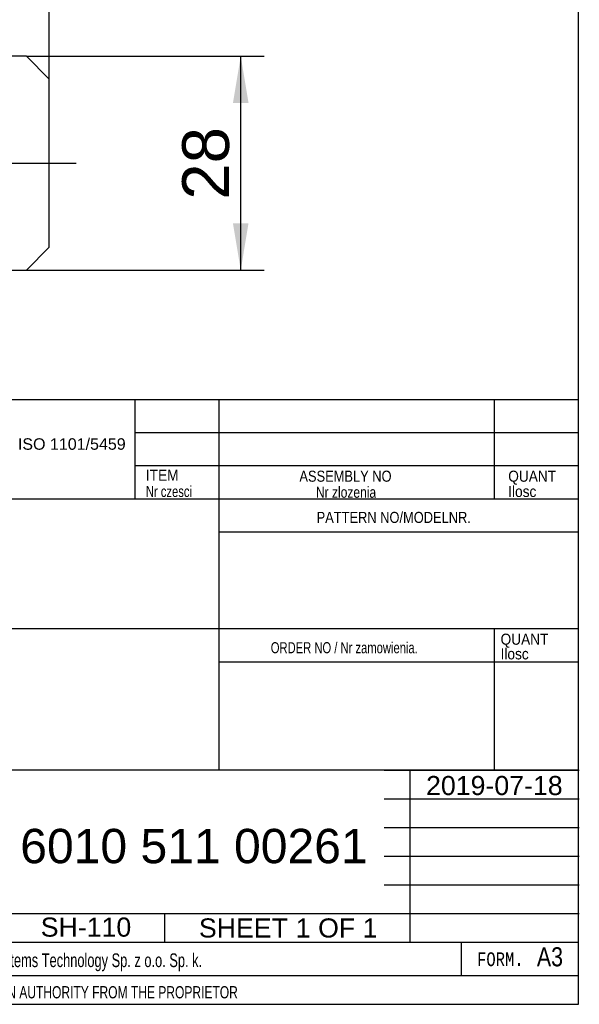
# Model space of a CAD drawing. Header units: millimetres. Extents: x 16 to 406, y 5 to 285.
# Tile 6 of 7: x 333 to 406, y 14 to 142. Entities that reach past the tile are written whole.
import ezdxf
from ezdxf.enums import TextEntityAlignment as Align
from ezdxf.lldxf.tags import DXFTag

# ---------------------------------------------------------------- set-up
doc = ezdxf.new("R2010")
doc.units = ezdxf.units.MM
for name, color, linetype in [('10', 7, 'Continuous'), ('Default', 7, 'Continuous'), ('LINLED_280X28MM_', 7, 'Continuous')]:
    doc.layers.add(name, color=color, linetype=linetype)
doc.styles.add('SEACAD_Arial', font='arial.ttf')
doc.styles.add('SEACAD_Lucida_Console', font='lucon.TTF', dxfattribs={"width": 0.8})
tags = doc.linetypes.add('CENTER2', pattern=[28.575, 19.05, -3.175, 3.175, -3.175]).pattern_tags.tags
tags[10:11] = [DXFTag(74, 4), DXFTag(75, 0), DXFTag(340, '0'), DXFTag(46, 0.0), DXFTag(50, 0.0), DXFTag(44, 0.0), DXFTag(45, 0.0)]
tags[8:9] = [DXFTag(74, 4), DXFTag(75, 0), DXFTag(340, '0'), DXFTag(46, 0.0), DXFTag(50, 0.0), DXFTag(44, 0.0), DXFTag(45, 0.0)]
tags[6:7] = [DXFTag(74, 4), DXFTag(75, 0), DXFTag(340, '0'), DXFTag(46, 0.0), DXFTag(50, 0.0), DXFTag(44, 0.0), DXFTag(45, 0.0)]
tags[4:5] = [DXFTag(74, 4), DXFTag(75, 0), DXFTag(340, '0'), DXFTag(46, 0.0), DXFTag(50, 0.0), DXFTag(44, 0.0), DXFTag(45, 0.0)]
doc.dimstyles.new('ISO', dxfattribs={"dimtxt": 6.125, "dimasz": 6.125, "dimexe": 3.0625, "dimexo": 0, "dimgap": 1.53125, "dimtad": 1, "dimtxsty": 'SEACAD_Arial', "dimblk1": '_SE_FILLED', "dimblk2": '_SE_FILLED', "dimsah": 1, "dimcen": 3.0625, "dimadec": 0, "dimazin": 0, "dimtfac": 0.5, "dimtdec": 3, "dimtmove": 0, "dimatfit": 3, "dimfxl": 1, "dimarcsym": 0})

# ---------------------------------------------------------------- blocks, each defined once
blk = doc.blocks.new('SEANNOT_GROUP1')
at = {"layer": 'Default', "color": 7, "linetype": 'CENTER2'}
blk.add_line((53.97, 123.66), (339.97, 123.66), dxfattribs=at)
blk = doc.blocks.new('SE')
at = {"layer": 'LINLED_280X28MM_', "color": 7, "linetype": 'Continuous'}
for p, q in [((333.47, 137.66), (60.47, 137.66)), ((336.47, 134.66), (333.47, 137.66)), ((336.47, 112.66), (336.47, 134.66)), ((333.47, 109.66), (336.47, 112.66)), ((60.47, 109.66), (333.47, 109.66))]:
    blk.add_line(p, q, dxfattribs=at)
blk = doc.blocks.new('DMBLK1')
at = {"layer": 'Default', "linetype": 'Continuous'}
for points in [[(63.6, 159.07), (57.47, 158.05), (63.6, 157.03)], [(330.35, 159.07), (330.35, 157.03), (336.47, 158.05)]]:
    blk.add_hatch(color=7, dxfattribs=at).paths.add_polyline_path(points)
at = {"layer": 'Default', "color": 7, "linetype": 'Continuous'}
for p, q in [((57.47, 134.66), (57.47, 161.11)), ((336.47, 134.66), (336.47, 161.11)), ((57.47, 158.05), (336.47, 158.05))]:
    blk.add_line(p, q, dxfattribs=at)
at = {"layer": 'Default', "color": 7, "linetype": 'Continuous', "style": 'SEACAD_Arial'}
blk.add_text('279', height=6.125, dxfattribs=at).set_placement((189.78, 165.71), align=Align.TOP_LEFT)
blk = doc.blocks.new('_SE_FILLED')
at = {"color": 0}
blk.add_line((0, 0), (-1, 0), dxfattribs=at)
blk.add_solid([(0, 0), (-1, -0.1665), (-1, 0.1665), (0, 0)], dxfattribs=at)
blk = doc.blocks.new('DMBLK3')
at = {"layer": 'Default', "linetype": 'Continuous'}
for points in [[(362.53, 131.54), (361.51, 137.66), (360.49, 131.54)], [(362.53, 115.79), (360.49, 115.79), (361.51, 109.66)]]:
    blk.add_hatch(color=7, dxfattribs=at).paths.add_polyline_path(points)
at = {"layer": 'Default', "color": 7, "linetype": 'Continuous'}
for p, q in [((333.47, 137.66), (364.57, 137.66)), ((361.51, 109.66), (361.51, 137.66)), ((333.47, 109.66), (364.57, 109.66))]:
    blk.add_line(p, q, dxfattribs=at)
at = {"layer": 'Default', "color": 7, "linetype": 'Continuous', "style": 'SEACAD_Arial'}
blk.add_text('28', height=6.125, rotation=90, dxfattribs=at).set_placement((353.85, 118.87), align=Align.TOP_LEFT)
blk = doc.blocks.new('SEANNOT_GROUP12')
at = {"layer": 'Default', "color": 7, "linetype": 'Continuous', "style": 'SEACAD_Arial'}
blk.add_text('6010 511 00261', height=4.5, dxfattribs=at).set_placement((332.67, 36.54), align=Align.TOP_LEFT)
blk = doc.blocks.new('SEANNOT_GROUP14')
at = {"layer": 'Default', "color": 7, "linetype": 'Continuous', "style": 'SEACAD_Arial'}
blk.add_text('SH-110', height=2.5, dxfattribs=at).set_placement((335.35, 24.93), align=Align.TOP_LEFT)
blk = doc.blocks.new('SEANNOT_GROUP19')
at = {"layer": 'Default', "color": 7, "linetype": 'Continuous', "style": 'SEACAD_Arial'}
for s, p in [('SHEET ', (356.04, 24.82)), ('1', (368.7, 24.82)), (' OF ', (370.66, 24.82)), ('1', (377.45, 24.82))]:
    blk.add_text(s, height=2.5, dxfattribs=at).set_placement(p, align=Align.TOP_LEFT)
blk = doc.blocks.new('SEANNOT_GROUP20')
at = {"layer": 'Default', "color": 7, "linetype": 'Continuous', "style": 'SEACAD_Arial'}
blk.add_text('2019-07-18', height=2.5, dxfattribs=at).set_placement((385.75, 43.46), align=Align.TOP_LEFT)

msp = doc.modelspace()

# ---------------------------------------------------------------- linework, layer by layer
at = {"layer": '10', "color": 7, "linetype": 'Continuous'}
for p, q in [((347.666, 92.702), (347.666, 79.702)), ((358.666, 92.702), (358.666, 44.202)), ((394.666, 92.702), (394.666, 79.702)), ((405.666, 88.369), (347.666, 88.369)), ((405.666, 84.036), (347.666, 84.036)), ((405.666, 79.702), (223.666, 79.702)), ((405.666, 75.369), (358.666, 75.369)), ((405.666, 62.702), (223.666, 62.702)), ((394.666, 62.702), (394.666, 44.202)), ((405.666, 58.369), (358.666, 58.369)), ((380.291, 44.202), (405.791, 44.202)), ((383.666, 21.702), (383.666, 44.202)), ((380.291, 40.452), (405.791, 40.452)), ((380.291, 36.702), (405.791, 36.702)), ((380.291, 32.952), (405.791, 32.952)), ((380.291, 29.202), (405.791, 29.202)), ((223.666, 25.452), (405.791, 25.452)), ((351.541, 25.452), (351.541, 21.702)), ((223.666, 21.702), (380.291, 21.702)), ((390.354, 21.702), (390.354, 17.327)), ((223.666, 17.327), (405.666, 17.327))]:
    msp.add_line(p, q, dxfattribs=at)
for points in [[(405.666, 13.577), (405.666, 284.577), (15.666, 284.577), (15.666, 13.577), (405.666, 13.577)], [(405.666, 13.577), (405.666, 92.702), (223.666, 92.702), (223.666, 13.577), (405.666, 13.577)], [(331.291, 44.202), (331.291, 21.702), (405.666, 21.702), (405.666, 44.202), (331.291, 44.202)]]:
    msp.add_lwpolyline(points, dxfattribs=at)

# ---------------------------------------------------------------- block references
at = {"layer": 'Default'}
for name in ['SE', 'SEANNOT_GROUP1', 'SEANNOT_GROUP20', 'SEANNOT_GROUP12', 'SEANNOT_GROUP14', 'SEANNOT_GROUP19']:
    msp.add_blockref(name, (0, 0), dxfattribs=at)

# ---------------------------------------------------------------- texts
at = {"layer": '10', "attachment_point": 1}
for s, insert, char_height, width, style in [('{\\farial rounded mt|b0||i0||c0|p34;\\C7;\\H1.45000002;\\W0.883;ITEM}', (349.106, 83.545), 1.45, 4.25544, 'SEACAD_Arial'), ('{\\farial rounded mt|b0||i0||c0|p34;\\C7;\\H1.45000002;\\W0.83002;ASSEMBLY NO}', (369.185, 83.418), 1.45, 12.82936, 'SEACAD_Arial'), ('{\\farial rounded mt|b0||i0||c0|p34;\\C7;\\H1.45000002;\\W0.883;QUANT}', (396.497, 83.418), 1.45, 6.24131, 'SEACAD_Arial'), ('{\\farial rounded mt|b0||i0||c0|p34;\\C7;\\H1.45000002;\\W0.72406;Nr czesci }', (349.106, 81.418), 1.45, 7.78588, 'SEACAD_Arial'), ('{\\farial rounded mt|b0||i0||c0|p34;\\C7;\\H1.45000002;\\W0.77704;Nr zlozenia}', (371.349, 81.319), 1.45, 9.50428, 'SEACAD_Arial'), ('{\\farial rounded mt|b0||i0||c0|p34;\\C7;\\H1.45000002;\\W0.883;Ilosc}', (396.497, 81.418), 1.45, 6.93479, 'SEACAD_Arial'), ('{\\farial rounded mt|b0||i0||c0|p34;\\C7;\\H1.45000002;\\W0.83002;PATTERN NO/MODELNR.}', (371.438, 78.024), 1.45, 21.43479, 'SEACAD_Arial'), ('{\\farial rounded mt|b0||i0||c0|p34;\\C7;\\H1.45000002;\\W0.883;QUANT}', (395.497, 62.085), 1.45, 6.24131, 'SEACAD_Arial'), ('{\\farial rounded mt|b0||i0||c0|p34;\\C7;\\H1.45000002;\\W0.72406;ORDER NO / Nr zamowienia.}', (365.438, 60.97), 1.45, 25.03089, 'SEACAD_Arial'), ('{\\farial rounded mt|b0||i0||c0|p34;\\C7;\\H1.45000002;\\W0.883;Ilosc}', (395.497, 60.165), 1.45, 6.93479, 'SEACAD_Arial'), ('{\\farial rounded mt|b0||i0||c0|p34;\\C7;\\H2.50000002;\\W0.8;A3}', (400.244, 21.047), 2.5, 3.31523, 'SEACAD_Arial'), ('{\\farial rounded mt|b0||i0||c0|p34;\\C7;\\H1.8;\\W0.667;Magnetic Systems Technology Sp. z o.o. Sp. k.}', (321.317, 20.244), 1.8, 58.30436, 'SEACAD_Arial'), ('{\\fLucida Console|b0||i0||c0|p34;\\C7;\\H1.8;\\W0.8;FORM.}', (392.416, 20.377), 1.8, 6.80001, 'SEACAD_Lucida_Console'), ('{\\farial rounded mt|b0||i0||c0|p34;\\C7;\\H1.60000002;\\W0.704;ALL RIGHTS RESERVED. REPRODUCTION OR ISSUE TO THIRD PARTIES IN ANY FORM WHATEVER IS NOT PERMITTED WITHOUT WRITTEN AUTHORITY FROM THE PROPRIETOR}', (226.514, 15.955), 1.6, 148.00001, 'SEACAD_Arial')]:
    msp.add_mtext(s, dxfattribs=dict(at, insert=insert, char_height=char_height, width=width, style=style))
at = {"layer": 'Default', "insert": (339.414, 87.653), "char_height": 1.5, "width": 14.66134, "attachment_point": 2}
msp.add_mtext('{\\fArial|b0||i0||c0|p34;\\C7;\\H1.5;\\W1.;ISO 1101/5459}', dxfattribs=at)

# ---------------------------------------------------------------- dimensions: what is measured, and where the dimension line sits
at = {"layer": 'Default', "color": 7, "linetype": 'Continuous'}
for base, p1, p2, angle, picture, middle in [((57.473, 158.049), (57.473, 112.66), (336.473, 112.66), 0, 'DMBLK1', (196.973, 158.049)), ((361.511, 109.66), (333.473, 109.66), (333.473, 137.66), 90, 'DMBLK3', (361.511, 123.66))]:
    dim = msp.add_linear_dim(base=base, p1=p1, p2=p2, angle=angle, text='\\A1;<>', dimstyle='ISO', dxfattribs=at)
    dim.commit()
    dim.dimension.update_dxf_attribs({"geometry": picture, "text_midpoint": middle, "dimtype": 161})

doc.saveas('drawing.dxf')
